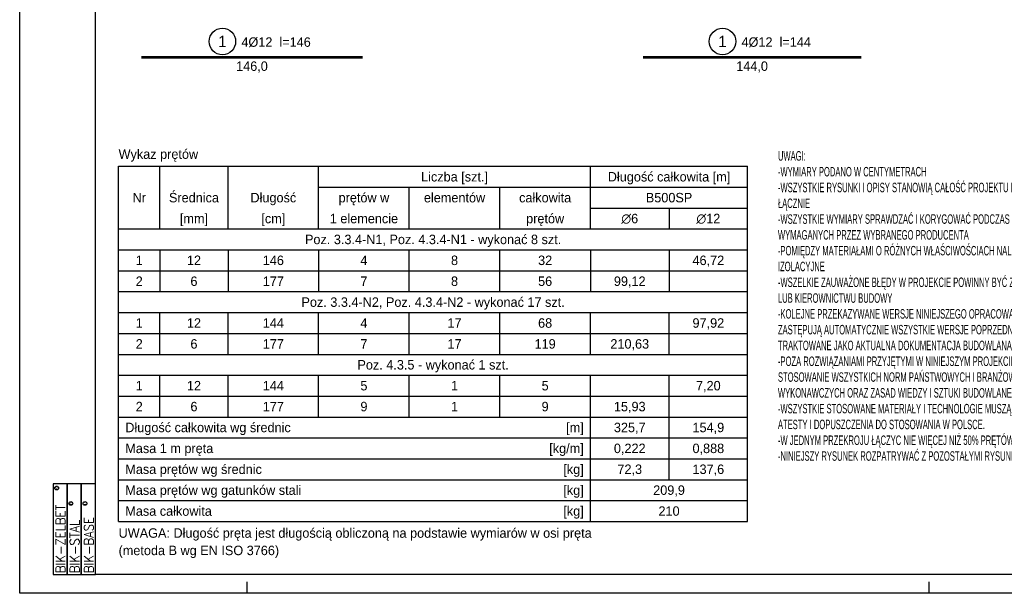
# Model space of a CAD drawing. Header units: millimetres. Extents: x -5773 to -2898, y -9833 to -1081.
# Tile 6 of 53: x -3948 to -3299, y -8840 to -8462. Entities that reach past the tile are written whole.
import ezdxf
from ezdxf.enums import TextEntityAlignment as Align

# ---------------------------------------------------------------- set-up
doc = ezdxf.new("R2010")
doc.units = ezdxf.units.MM
doc.header["$LTSCALE"] = 25
for name, color, linetype in [('BA_pdz', 2, 'Continuous'), ('BA_ram', 2, 'Continuous'), ('BA_txs', 2, 'Continuous')]:
    doc.layers.add(name, color=color, linetype=linetype)
doc.styles.add('BIKTC', font='bikromsw.shx', dxfattribs={"width": 0.85})
doc.styles.add('BIKTS', font='bikromsw.shx', dxfattribs={"width": 0.85})
doc.styles.add('ROMANC', font='ROMANC.SHX', dxfattribs={"width": 0.9})
doc.styles.add('SPECBUD_TXT', font='txt')

# ---------------------------------------------------------------- blocks, each defined once
blk = doc.blocks.new('BBB')
for points in [[(2.391, 0.747), (2.391, 1.121), (0, 1.121), (0, 0.747)], [(2.391, 0.374), (2.391, 0.747), (0, 0.747), (0, 0.374)], [(2.391, 0), (2.391, 0.374), (0, 0.374), (0, 0)]]:
    blk.add_lwpolyline(points, close=True)
for centre in [(2.277, 1.024), (1.871, 0.65), (1.871, 0.277)]:
    blk.add_circle(centre, 0.0493)
at = {"style": 'ROMANC', "width": 0.9}
for s, p in [('BIK-ZELBET', (0.032, 0.798)), ('BIK-STAL', (0.032, 0.424)), ('BIK-BASE', (0.032, 0.051))]:
    blk.add_text(s, height=0.2488, dxfattribs=at).set_placement(p)
at = {"style": 'BIKTS', "width": 0.85}
for p in [(2.277, 1.024), (1.871, 0.65), (1.871, 0.277)]:
    blk.add_text('R', height=0.0573, dxfattribs=at).set_placement(p, align=Align.MIDDLE_CENTER)
blk = doc.blocks.new('biketyk')
at = {"xscale": 10, "yscale": 10, "zscale": 10, "rotation": 90}
blk.add_blockref('BBB', (0, 0), dxfattribs=at)
at = {"style": 'BIKTC', "width": 0.8}
for tag, p in [('KOMENTARZ', (-0.98, 25.57)), ('RYSUNEK', (-8.46, 25.57)), ('DATA', (-4.72, 25.57))]:
    blk.add_attdef(tag, p, '', height=2, rotation=90, dxfattribs=at)

msp = doc.modelspace()

# ---------------------------------------------------------------- linework, layer by layer
at = {"color": 2, "linetype": 'Continuous', "ltscale": 125}
for p, q in [((-3883.01, -8558.67), (-3467.96, -8558.67)), ((-3883.01, -8792.93), (-3883.01, -8558.67)), ((-3467.96, -8792.93), (-3467.96, -8558.67)), ((-3883.01, -8600.01), (-3467.96, -8600.01)), ((-3883.01, -8724.03), (-3467.96, -8724.03)), ((-3883.01, -8792.93), (-3467.96, -8792.93))]:
    msp.add_line(p, q, dxfattribs=at)
at = {"color": 1, "linetype": 'Continuous', "ltscale": 125}
for p, q in [((-3855.75, -8600.01), (-3855.75, -8558.67)), ((-3810.8, -8600.01), (-3810.8, -8558.67)), ((-3751.02, -8600.01), (-3751.02, -8558.67)), ((-3571.68, -8600.01), (-3571.68, -8558.67)), ((-3751.02, -8572.45), (-3467.96, -8572.45)), ((-3691.24, -8600.01), (-3691.24, -8572.45)), ((-3631.46, -8600.01), (-3631.46, -8572.45)), ((-3571.68, -8586.23), (-3467.96, -8586.23)), ((-3519.82, -8586.23), (-3519.82, -8600.01)), ((-3883.01, -8613.79), (-3467.96, -8613.79)), ((-3855.75, -8613.79), (-3855.75, -8641.35)), ((-3810.8, -8613.79), (-3810.8, -8641.35)), ((-3751.02, -8613.79), (-3751.02, -8641.35)), ((-3691.24, -8641.35), (-3691.24, -8613.79)), ((-3631.46, -8641.35), (-3631.46, -8613.79)), ((-3571.68, -8613.79), (-3571.68, -8641.35)), ((-3519.82, -8613.79), (-3519.82, -8641.35)), ((-3883.01, -8627.57), (-3467.96, -8627.57)), ((-3883.01, -8641.35), (-3467.96, -8641.35)), ((-3883.01, -8655.13), (-3467.96, -8655.13)), ((-3855.75, -8682.69), (-3855.75, -8655.13)), ((-3810.8, -8682.69), (-3810.8, -8655.13)), ((-3751.02, -8682.69), (-3751.02, -8655.13)), ((-3691.24, -8682.69), (-3691.24, -8655.13)), ((-3631.46, -8682.69), (-3631.46, -8655.13)), ((-3571.68, -8682.69), (-3571.68, -8655.13)), ((-3519.82, -8682.69), (-3519.82, -8655.13)), ((-3883.01, -8668.91), (-3467.96, -8668.91)), ((-3883.01, -8682.69), (-3467.96, -8682.69)), ((-3883.01, -8696.47), (-3467.96, -8696.47)), ((-3855.75, -8724.03), (-3855.75, -8696.47)), ((-3855.75, -8724.03), (-3855.75, -8696.47)), ((-3810.8, -8724.03), (-3810.8, -8696.47)), ((-3810.8, -8724.03), (-3810.8, -8696.47)), ((-3751.02, -8724.03), (-3751.02, -8696.47)), ((-3751.02, -8724.03), (-3751.02, -8696.47)), ((-3691.24, -8724.03), (-3691.24, -8696.47)), ((-3691.24, -8724.03), (-3691.24, -8696.47)), ((-3631.46, -8724.03), (-3631.46, -8696.47)), ((-3631.46, -8724.03), (-3631.46, -8696.47)), ((-3571.68, -8792.93), (-3571.68, -8696.47)), ((-3519.82, -8765.37), (-3519.82, -8696.47)), ((-3883.01, -8710.25), (-3467.96, -8710.25)), ((-3883.01, -8737.81), (-3467.96, -8737.81)), ((-3883.01, -8751.59), (-3467.96, -8751.59)), ((-3883.01, -8765.37), (-3467.96, -8765.37)), ((-3883.01, -8779.15), (-3467.96, -8779.15))]:
    msp.add_line(p, q, dxfattribs=at)
at = {"color": 3, "linetype": 'Continuous', "ltscale": 125, "const_width": 1.77}
for points in [[(-3722.01, -8486.85), (-3722.01, -8486.85), (-3722.01, -8486.85), (-3722.01, -8486.85), (-3722.01, -8486.85), (-3722.01, -8486.85), (-3868.01, -8486.85), (-3868.01, -8486.85), (-3868.01, -8486.85), (-3868.01, -8486.85), (-3868.01, -8486.85), (-3868.01, -8486.85)], [(-3393.04, -8486.85), (-3393.04, -8486.85), (-3393.04, -8486.85), (-3393.04, -8486.85), (-3393.04, -8486.85), (-3393.04, -8486.85), (-3537.04, -8486.85), (-3537.04, -8486.85), (-3537.04, -8486.85), (-3537.04, -8486.85), (-3537.04, -8486.85), (-3537.04, -8486.85)]]:
    msp.add_lwpolyline(points, dxfattribs=at)
at = {"color": 1, "linetype": 'Continuous', "ltscale": 125}
for centre in [(-3814.55, -8476.33), (-3484.58, -8476.33)]:
    msp.add_circle(centre, 8.76, dxfattribs=at)
at = {"layer": 'BA_pdz', "color": 1}
for p, q in [((-3798.26, -8840.3), (-3798.26, -8832.8)), ((-3348.26, -8840.3), (-3348.26, -8832.8))]:
    msp.add_line(p, q, dxfattribs=at)
at = {"layer": 'BA_ram', "color": 1}
msp.add_lwpolyline([(-3948.26, -8840.3), (-3948.26, -8097.8), (-2898.26, -8097.8), (-2898.26, -8840.3)], close=True, dxfattribs=at)
at = {"layer": 'BA_ram'}
msp.add_lwpolyline([(-3898.26, -8827.8), (-3898.26, -8110.3), (-2910.76, -8110.3), (-2910.76, -8827.8)], close=True, dxfattribs=at)

# ---------------------------------------------------------------- block references
at = {"layer": 'BA_ram', "xscale": 2.5, "yscale": 2.5, "zscale": 2.5}
msp.add_blockref('biketyk', (-3898.26, -8827.8), dxfattribs=at)

# ---------------------------------------------------------------- texts
at = {"color": 2, "ltscale": 125, "style": 'SPECBUD_TXT'}
for s, height, p in [('1', 7.5, (-3814.55, -8476.33)), ('1', 7.5, (-3484.58, -8476.33)), ('Liczba [szt.]', 6.25, (-3661.35, -8565.56)), ('Długość całkowita [m]', 6.25, (-3519.82, -8565.56)), ('Średnica', 6.25, (-3833.28, -8579.34)), ('Długość', 6.25, (-3780.91, -8579.34)), ('prętów w', 6.25, (-3721.13, -8579.34)), ('elementów', 6.25, (-3661.35, -8579.34)), ('całkowita', 6.25, (-3601.57, -8579.34)), ('Nr', 6.25, (-3869.38, -8579.34)), ('B500SP', 6.25, (-3519.82, -8579.34)), ('[mm]', 6.25, (-3833.28, -8593.12)), ('[cm]', 6.25, (-3780.91, -8593.12)), ('1 elemencie', 6.25, (-3721.13, -8593.12)), ('prętów', 6.25, (-3601.57, -8593.12)), ('∅6', 6.25, (-3545.75, -8593.12)), ('∅12', 6.25, (-3493.89, -8593.12)), ('Poz. 3.3.4-N1, Poz. 4.3.4-N1 - wykonać 8 szt.', 6.25, (-3675.49, -8606.9)), ('1', 6.25, (-3869.38, -8620.68)), ('12', 6.25, (-3833.28, -8620.68)), ('146', 6.25, (-3780.91, -8620.68)), ('4', 6.25, (-3721.13, -8620.68)), ('8', 6.25, (-3661.35, -8620.68)), ('32', 6.25, (-3601.57, -8620.68)), ('46,72', 6.25, (-3493.89, -8620.68)), ('2', 6.25, (-3869.38, -8634.46)), ('6', 6.25, (-3833.28, -8634.46)), ('177', 6.25, (-3780.91, -8634.46)), ('7', 6.25, (-3721.13, -8634.46)), ('8', 6.25, (-3661.35, -8634.46)), ('56', 6.25, (-3601.57, -8634.46)), ('99,12', 6.25, (-3545.75, -8634.46)), ('Poz. 3.3.4-N2, Poz. 4.3.4-N2 - wykonać 17 szt.', 6.25, (-3675.49, -8648.24)), ('1', 6.25, (-3869.38, -8662.02)), ('12', 6.25, (-3833.28, -8662.02)), ('144', 6.25, (-3780.91, -8662.02)), ('4', 6.25, (-3721.13, -8662.02)), ('17', 6.25, (-3661.35, -8662.02)), ('68', 6.25, (-3601.57, -8662.02)), ('97,92', 6.25, (-3493.89, -8662.02)), ('2', 6.25, (-3869.38, -8675.8)), ('6', 6.25, (-3833.28, -8675.8)), ('177', 6.25, (-3780.91, -8675.8)), ('7', 6.25, (-3721.13, -8675.8)), ('17', 6.25, (-3661.35, -8675.8)), ('119', 6.25, (-3601.57, -8675.8)), ('210,63', 6.25, (-3545.75, -8675.8)), ('Poz. 4.3.5 - wykonać 1 szt.', 6.25, (-3675.49, -8689.58)), ('1', 6.25, (-3869.38, -8703.36)), ('12', 6.25, (-3833.28, -8703.36)), ('144', 6.25, (-3780.91, -8703.36)), ('5', 6.25, (-3721.13, -8703.36)), ('1', 6.25, (-3661.35, -8703.36)), ('5', 6.25, (-3601.57, -8703.36)), ('7,20', 6.25, (-3493.89, -8703.36)), ('2', 6.25, (-3869.38, -8717.14)), ('6', 6.25, (-3833.28, -8717.14)), ('177', 6.25, (-3780.91, -8717.14)), ('9', 6.25, (-3721.13, -8717.14)), ('1', 6.25, (-3661.35, -8717.14)), ('9', 6.25, (-3601.57, -8717.14)), ('15,93', 6.25, (-3545.75, -8717.14)), ('325,7', 6.25, (-3545.75, -8730.92)), ('154,9', 6.25, (-3493.89, -8730.92)), ('0,222', 6.25, (-3545.75, -8744.7)), ('0,888', 6.25, (-3493.89, -8744.7)), ('72,3', 6.25, (-3545.75, -8758.48)), ('137,6', 6.25, (-3493.89, -8758.48)), ('209,9', 6.25, (-3519.82, -8772.26)), ('210', 6.25, (-3519.82, -8786.04))]:
    msp.add_text(s, height=height, dxfattribs=at).set_placement(p, align=Align.MIDDLE_CENTER)
for s, p in [(' 4Ø12  l=146', (-3780.25, -8473.61)), (' 4Ø12  l=144', (-3450.28, -8473.61)), ('146,0', (-3795.01, -8489.5)), ('144,0', (-3465.04, -8489.5))]:
    msp.add_text(s, height=6.25, dxfattribs=at).set_placement(p, align=Align.TOP_CENTER)
for s, p in [('Wykaz prętów', (-3883.01, -8550.63)), ('Długość całkowita wg średnic', (-3878.59, -8730.92)), ('Masa 1 m pręta', (-3878.59, -8744.7)), ('Masa prętów wg średnic', (-3878.59, -8758.48)), ('Masa prętów wg gatunków stali', (-3878.59, -8772.26)), ('Masa całkowita', (-3878.59, -8786.04))]:
    msp.add_text(s, height=6.25, dxfattribs=at).set_placement(p, align=Align.MIDDLE_LEFT)
for s, p in [('[m]', (-3576.1, -8730.92)), ('[kg/m]', (-3576.1, -8744.7)), ('[kg]', (-3576.1, -8758.48)), ('[kg]', (-3576.1, -8772.26)), ('[kg]', (-3576.1, -8786.04))]:
    msp.add_text(s, height=6.25, dxfattribs=at).set_placement(p, align=Align.MIDDLE_RIGHT)
for s, p in [('UWAGA: Długość pręta jest długością obliczoną na podstawie wymiarów w osi pręta ', (-3883.01, -8797.41)), ('(metoda B wg EN ISO 3766)', (-3883.01, -8808.89))]:
    msp.add_text(s, height=6.25, dxfattribs=at).set_placement(p, align=Align.TOP_LEFT)
at = {"layer": 'BA_txs', "insert": (-3447.96, -8548.67), "char_height": 6.25, "width": 228.7655, "attachment_point": 1, "style": 'BIKTS'}
msp.add_mtext('{\\W0.6;UWAGI:\\P-WYMIARY PODANO W CENTYMETRACH\\P-WSZYSTKIE RYSUNKI I OPISY STANOWIĄ CAŁOŚĆ PROJEKTU I NALEŻY JE ROZPATRYWAĆ ŁĄCZNIE\\P-WSZYSTKIE WYMIARY SPRAWDZAĆ I KORYGOWAĆ PODCZAS PROWADZENIA ROBÓT WYMAGANYCH PRZEZ WYBRANEGO PRODUCENTA\\P-POMIĘDZY MATERIAŁAMI O RÓŻNYCH WŁAŚCIWOŚCIACH NALEŻY STOSOWAĆ PRZEKŁADKI IZOLACYJNE\\P-WSZELKIE ZAUWAŻONE BŁĘDY W PROJEKCIE POWINNY BYĆ ZGŁOSZONE PROJEKTANTOM LUB KIEROWNICTWU BUDOWY\\P-KOLEJNE PRZEKAZYWANE WERSJE NINIEJSZEGO OPRACOWANIA LUB JEGO CZĘŚCI ZASTĘPUJĄ AUTOMATYCZNIE WSZYSTKIE WERSJE POPRZEDNIE I TYLKO ONE MOGĄ BYĆ TRAKTOWANE JAKO AKTUALNA DOKUMENTACJA BUDOWLANA.\\P-POZA ROZWIĄZANIAMI PRZYJĘTYMI W NINIEJSZYM PROJEKCIE WYKONAWCĘ OBOWIĄZUJE STOSOWANIE WSZYSTKICH NORM PAŃSTWOWYCH I BRANŻOWYCH, INNYCH PRZEPISÓW WYKONAWCZYCH ORAZ ZASAD WIEDZY I SZTUKI BUDOWLANEJ.\\P-WSZYSTKIE STOSOWANE MATERIAŁY I TECHNOLOGIE MUSZĄ POSIADAĆ STOSOWNE ATESTY I DOPUSZCZENIA DO STOSOWANIA W POLSCE.\\P\\C2;-W JEDNYM PRZEKROJU ŁĄCZYC NIE WIĘCEJ NIŻ 50% PRĘTÓW PODŁUŻNYCH\\P-NINIEJSZY RYSUNEK ROZPATRYWAĆ Z POZOSTAŁYMI RYSUNKAMI BRANŻY KONSTR. I ARCH.}', dxfattribs=at)

doc.saveas('drawing.dxf')
